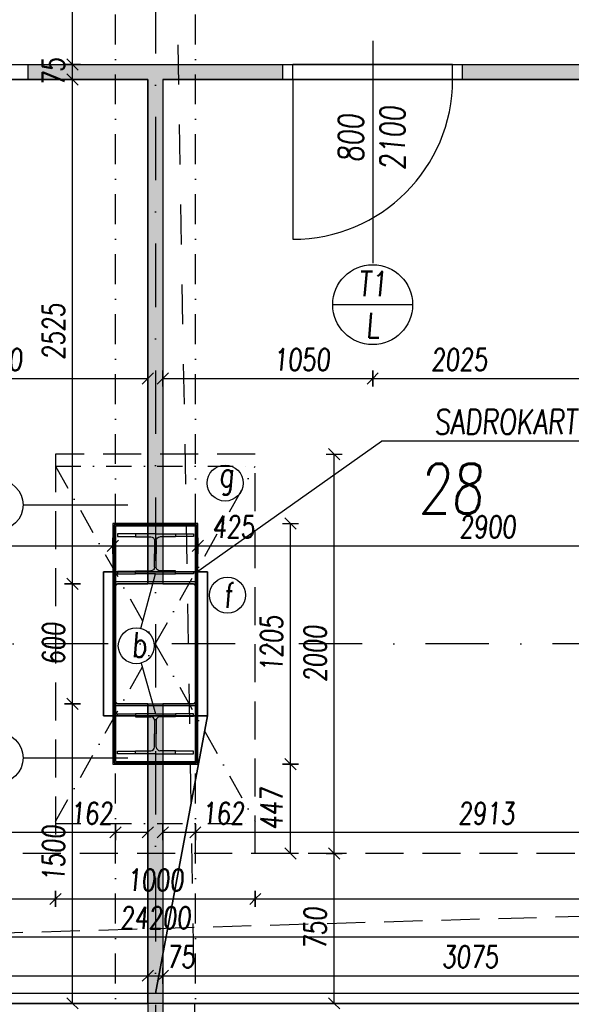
# Model space of a CAD drawing. Header units: millimetres. Extents: x 247761 to 294611, y 172579 to 236863.
# Tile 171 of 256: x 262331 to 265092, y 175051 to 179980. Entities that reach past the tile are written whole.
import ezdxf
from ezdxf.enums import TextEntityAlignment as Align

# ---------------------------------------------------------------- set-up
doc = ezdxf.new("R2010")
doc.units = ezdxf.units.MM
for name, pattern in [('CK_Čerchovaná 50', [6, 3, -1.5, 0, -1.5]), ('ČERCHOVANÁ', [25.4, 12.7, -6.35, 0, -6.35]), ('ČÁRKOVANÁ', [19.05, 12.7, -6.35]), ('ČÁRKOVANÁ01-01', [2, 1, -1])]:
    doc.linetypes.add(name, pattern=pattern)
for name, color, linetype in [('BOURÁNÍ PODLAHY', 30, 'Continuous'), ('FASÁDA DETAILNÍ', 4, 'Continuous'), ('HU-obrys', 3, 'Continuous'), ('HU-slaba odstin sedi 254', 254, 'Continuous'), ('KOTY', 7, 'Continuous'), ('KOTY 50', 7, 'Continuous'), ('KOTY-DVERE', 8, 'Continuous'), ('KÓTY BOURÁNÍ', 7, 'Continuous'), ('NOVA', 240, 'Continuous'), ('NOVÁ TENKÁ', 240, 'Continuous'), ('NOVÁ TLUSTÁ', 240, 'Continuous'), ('OSY', 7, 'Continuous'), ('POPIS2', 2, 'Continuous'), ('TENKA', 4, 'Continuous'), ('ŠRAFA', 253, 'Continuous')]:
    doc.layers.add(name, color=color, linetype=linetype)
doc.layers.add('DVERE', color=7, linetype='Continuous', true_color=0xf00000)
doc.layers.add('PLOCHY K PRONÁJMU', color=200, linetype='Continuous', plot=False)
doc.layers.add('PLOCHY_MISTNOSTI', color=180, linetype='Continuous', plot=False)
doc.styles.add('CS-ROMANS', font='romans.shx', dxfattribs={"width": 0.75, "oblique": 5})
doc.dimstyles.new('A_KÓTA_50', dxfattribs={"dimtxt": 110, "dimasz": 2, "dimexe": 100, "dimexo": 1500, "dimgap": 40, "dimtad": 1, "dimrnd": 1, "dimdsep": 46, "dimtxsty": 'CS-ROMANS', "dimblk": 'KOT_CARA20', "dimcen": 45, "dimse1": 1, "dimse2": 1, "dimclrd": 256, "dimclre": 256, "dimclrt": 256, "dimadec": 0, "dimazin": 0, "dimtfac": 1, "dimtix": 1, "dimtmove": 2, "dimatfit": 3, "dimldrblk": 'OBLIQUE', "dimfxl": 0, "dimtolj": 1, "dimarcsym": 0})

# ---------------------------------------------------------------- blocks, each defined once
blk = doc.blocks.new('A$C69D17D4D')
at = {"layer": 'FASÁDA DETAILNÍ'}
blk.add_lwpolyline([(1216, 1684), (-24484, 1684), (-24484, 24484), (1216, 24484)], close=True, dxfattribs=at)
blk = doc.blocks.new('NOVÁ PODLAHA')
at = {"layer": 'NOVA', "linetype": 'ČÁRKOVANÁ', "ltscale": 15}
blk.add_line((0, 0), (25700, 750), dxfattribs=at)
blk.add_lwpolyline([(750, 22050), (24950, 22050), (24950, 750), (750, 750)], close=True, dxfattribs=at)
at = {"layer": 'NOVA'}
blk.add_lwpolyline([(25700, 16457.5), (25700, 0), (0, 0), (0, 15942.5)], dxfattribs=at)
blk = doc.blocks.new('KOT_CARA20')
for p, q in [((0, 0), (-14.1, -14.1)), ((0, 20), (0, -20)), ((0, 0), (14.1, 14.1))]:
    blk.add_line(p, q)
blk = doc.blocks.new('*D67')
at = {"layer": 'Defpoints', "color": 0, "ltscale": 5, "transparency": 16777216}
for p in [(259898, 175408.3), (262973, 175348.2), (262973, 175193.8)]:
    blk.add_point(p, dxfattribs=at)
at = {"layer": 'KOTY 50', "lineweight": -2, "ltscale": 5, "transparency": 16777216}
blk.add_line((259900, 175193.8), (262971, 175193.8), dxfattribs=at)
at = {"layer": 'KOTY 50', "lineweight": -2, "ltscale": 5, "transparency": 16777216, "xscale": 2, "yscale": 2, "zscale": 2, "rotation": 180}
blk.add_blockref('KOT_CARA20', (259898, 175193.8), dxfattribs=at)
at = {"layer": 'KOTY 50', "lineweight": -2, "ltscale": 5, "transparency": 16777216, "xscale": 2, "yscale": 2, "zscale": 2}
blk.add_blockref('KOT_CARA20', (262973, 175193.8), dxfattribs=at)
at = {"layer": 'KOTY 50', "ltscale": 5, "transparency": 16777216, "insert": (261435.5, 175288.8), "char_height": 110, "attachment_point": 5, "style": 'CS-ROMANS'}
blk.add_mtext('\\A1;3075', dxfattribs=at)
blk = doc.blocks.new('_OBLIQUE')
at = {"color": 0, "linetype": 'ByBlock', "ltscale": 15}
blk.add_line((-0.5, -0.5), (0.5, 0.5), dxfattribs=at)
blk = doc.blocks.new('*D68')
at = {"layer": 'Defpoints', "color": 0, "ltscale": 5, "transparency": 16777216}
for p in [(262973, 175348.2), (263048, 175344.9), (263048, 175193.8)]:
    blk.add_point(p, dxfattribs=at)
at = {"layer": 'KOTY 50', "lineweight": -2, "ltscale": 5, "transparency": 16777216}
for p, q in [((262971, 175193.8), (262969, 175193.8)), ((262973, 175193.8), (263048, 175193.8)), ((263050, 175193.8), (263052, 175193.8))]:
    blk.add_line(p, q, dxfattribs=at)
at = {"layer": 'KOTY 50', "lineweight": -2, "ltscale": 5, "transparency": 16777216, "xscale": 2, "yscale": 2, "zscale": 2}
blk.add_blockref('KOT_CARA20', (262973, 175193.8), dxfattribs=at)
at = {"layer": 'KOTY 50', "lineweight": -2, "ltscale": 5, "transparency": 16777216, "xscale": 2, "yscale": 2, "zscale": 2, "rotation": 180}
blk.add_blockref('KOT_CARA20', (263048, 175193.8), dxfattribs=at)
at = {"layer": 'KOTY 50', "ltscale": 5, "transparency": 16777216, "insert": (263137.7, 175288.8), "char_height": 110, "attachment_point": 5, "style": 'CS-ROMANS'}
blk.add_mtext('\\A1;75', dxfattribs=at)
blk = doc.blocks.new('*D69')
at = {"layer": 'Defpoints', "color": 0, "ltscale": 5, "transparency": 16777216}
for p in [(266123, 175411.7), (263048, 175344.9), (266123, 175193.8)]:
    blk.add_point(p, dxfattribs=at)
at = {"layer": 'KOTY 50', "lineweight": -2, "ltscale": 5, "transparency": 16777216}
blk.add_line((263050, 175193.8), (266121, 175193.8), dxfattribs=at)
at = {"layer": 'KOTY 50', "lineweight": -2, "ltscale": 5, "transparency": 16777216, "xscale": 2, "yscale": 2, "zscale": 2, "rotation": 180}
blk.add_blockref('KOT_CARA20', (263048, 175193.8), dxfattribs=at)
at = {"layer": 'KOTY 50', "lineweight": -2, "ltscale": 5, "transparency": 16777216, "xscale": 2, "yscale": 2, "zscale": 2}
blk.add_blockref('KOT_CARA20', (266123, 175193.8), dxfattribs=at)
at = {"layer": 'KOTY 50', "ltscale": 5, "transparency": 16777216, "insert": (264585.5, 175288.8), "char_height": 110, "attachment_point": 5, "style": 'CS-ROMANS'}
blk.add_mtext('\\A1;3075', dxfattribs=at)
blk = doc.blocks.new('*D82')
at = {"layer": 'Defpoints', "color": 0, "ltscale": 5, "transparency": 16777216}
for p in [(262810.5, 176555.3), (259898, 176261.3), (262810.5, 175911.6)]:
    blk.add_point(p, dxfattribs=at)
at = {"layer": 'KOTY 50', "lineweight": -2, "ltscale": 5, "transparency": 16777216}
blk.add_line((259900, 175911.6), (262808.5, 175911.6), dxfattribs=at)
at = {"layer": 'KOTY 50', "lineweight": -2, "ltscale": 5, "transparency": 16777216, "xscale": 2, "yscale": 2, "zscale": 2, "rotation": 180}
blk.add_blockref('KOT_CARA20', (259898, 175911.6), dxfattribs=at)
at = {"layer": 'KOTY 50', "lineweight": -2, "ltscale": 5, "transparency": 16777216, "xscale": 2, "yscale": 2, "zscale": 2}
blk.add_blockref('KOT_CARA20', (262810.5, 175911.6), dxfattribs=at)
at = {"layer": 'KOTY 50', "ltscale": 5, "transparency": 16777216, "insert": (261354.3, 176006.6), "char_height": 110, "attachment_point": 5, "style": 'CS-ROMANS'}
blk.add_mtext('\\A1;2912', dxfattribs=at)
blk = doc.blocks.new('*D83')
at = {"layer": 'Defpoints', "color": 0, "ltscale": 5, "transparency": 16777216}
for p in [(262810.5, 176555.3), (262973, 176555.3), (262973, 175911.6)]:
    blk.add_point(p, dxfattribs=at)
at = {"layer": 'KOTY 50', "lineweight": -2, "ltscale": 5, "transparency": 16777216}
blk.add_line((262812.5, 175911.6), (262971, 175911.6), dxfattribs=at)
at = {"layer": 'KOTY 50', "lineweight": -2, "ltscale": 5, "transparency": 16777216, "xscale": 2, "yscale": 2, "zscale": 2, "rotation": 180}
blk.add_blockref('KOT_CARA20', (262810.5, 175911.6), dxfattribs=at)
at = {"layer": 'KOTY 50', "lineweight": -2, "ltscale": 5, "transparency": 16777216, "xscale": 2, "yscale": 2, "zscale": 2}
blk.add_blockref('KOT_CARA20', (262973, 175911.6), dxfattribs=at)
at = {"layer": 'KOTY 50', "ltscale": 5, "transparency": 16777216, "insert": (262691, 176006.6), "char_height": 110, "attachment_point": 5, "style": 'CS-ROMANS'}
blk.add_mtext('\\A1;162', dxfattribs=at)
blk = doc.blocks.new('*D84')
at = {"layer": 'Defpoints', "color": 0, "ltscale": 5, "transparency": 16777216}
for p in [(263048, 176555.3), (263210.5, 176555.3), (263210.5, 175911.6)]:
    blk.add_point(p, dxfattribs=at)
at = {"layer": 'KOTY 50', "lineweight": -2, "ltscale": 5, "transparency": 16777216}
blk.add_line((263050, 175911.6), (263208.5, 175911.6), dxfattribs=at)
at = {"layer": 'KOTY 50', "lineweight": -2, "ltscale": 5, "transparency": 16777216, "xscale": 2, "yscale": 2, "zscale": 2, "rotation": 180}
blk.add_blockref('KOT_CARA20', (263048, 175911.6), dxfattribs=at)
at = {"layer": 'KOTY 50', "lineweight": -2, "ltscale": 5, "transparency": 16777216, "xscale": 2, "yscale": 2, "zscale": 2}
blk.add_blockref('KOT_CARA20', (263210.5, 175911.6), dxfattribs=at)
at = {"layer": 'KOTY 50', "ltscale": 5, "transparency": 16777216, "insert": (263350.1, 176006.6), "char_height": 110, "attachment_point": 5, "style": 'CS-ROMANS'}
blk.add_mtext('\\A1;162', dxfattribs=at)
blk = doc.blocks.new('*D85')
at = {"layer": 'Defpoints', "color": 0, "ltscale": 5, "transparency": 16777216}
for p in [(263210.5, 176555.3), (266123, 176267.5), (266123, 175911.6)]:
    blk.add_point(p, dxfattribs=at)
at = {"layer": 'KOTY 50', "lineweight": -2, "ltscale": 5, "transparency": 16777216}
blk.add_line((263212.5, 175911.6), (266121, 175911.6), dxfattribs=at)
at = {"layer": 'KOTY 50', "lineweight": -2, "ltscale": 5, "transparency": 16777216, "xscale": 2, "yscale": 2, "zscale": 2, "rotation": 180}
blk.add_blockref('KOT_CARA20', (263210.5, 175911.6), dxfattribs=at)
at = {"layer": 'KOTY 50', "lineweight": -2, "ltscale": 5, "transparency": 16777216, "xscale": 2, "yscale": 2, "zscale": 2}
blk.add_blockref('KOT_CARA20', (266123, 175911.6), dxfattribs=at)
at = {"layer": 'KOTY 50', "ltscale": 5, "transparency": 16777216, "insert": (264666.8, 176006.6), "char_height": 110, "attachment_point": 5, "style": 'CS-ROMANS'}
blk.add_mtext('\\A1;2913', dxfattribs=at)
blk = doc.blocks.new('*D101')
at = {"layer": 'Defpoints', "color": 0, "ltscale": 5, "transparency": 16777216}
for p in [(261433, 179680.3), (262973, 179283.1), (262973, 178183)]:
    blk.add_point(p, dxfattribs=at)
at = {"layer": 'KOTY 50', "lineweight": -2, "ltscale": 5, "transparency": 16777216}
blk.add_line((261435, 178183), (262971, 178183), dxfattribs=at)
at = {"layer": 'KOTY 50', "lineweight": -2, "ltscale": 5, "transparency": 16777216, "xscale": 2, "yscale": 2, "zscale": 2, "rotation": 180}
blk.add_blockref('KOT_CARA20', (261433, 178183), dxfattribs=at)
at = {"layer": 'KOTY 50', "lineweight": -2, "ltscale": 5, "transparency": 16777216, "xscale": 2, "yscale": 2, "zscale": 2}
blk.add_blockref('KOT_CARA20', (262973, 178183), dxfattribs=at)
at = {"layer": 'KOTY 50', "ltscale": 5, "transparency": 16777216, "insert": (262203, 178278), "char_height": 110, "attachment_point": 5, "style": 'CS-ROMANS'}
blk.add_mtext('\\A1;1540', dxfattribs=at)
blk = doc.blocks.new('*D102')
at = {"layer": 'Defpoints', "color": 0, "ltscale": 5, "transparency": 16777216}
for p in [(263048, 179680.3), (264098, 178761.1), (264098, 178183)]:
    blk.add_point(p, dxfattribs=at)
at = {"layer": 'KOTY 50', "lineweight": -2, "ltscale": 5, "transparency": 16777216}
blk.add_line((263050, 178183), (264096, 178183), dxfattribs=at)
at = {"layer": 'KOTY 50', "lineweight": -2, "ltscale": 5, "transparency": 16777216, "xscale": 2, "yscale": 2, "zscale": 2, "rotation": 180}
blk.add_blockref('KOT_CARA20', (263048, 178183), dxfattribs=at)
at = {"layer": 'KOTY 50', "lineweight": -2, "ltscale": 5, "transparency": 16777216, "xscale": 2, "yscale": 2, "zscale": 2}
blk.add_blockref('KOT_CARA20', (264098, 178183), dxfattribs=at)
at = {"layer": 'KOTY 50', "ltscale": 5, "transparency": 16777216, "insert": (263742.7, 178278), "char_height": 110, "attachment_point": 5, "style": 'CS-ROMANS'}
blk.add_mtext('\\A1;1050', dxfattribs=at)
blk = doc.blocks.new('*D103')
at = {"layer": 'Defpoints', "color": 0, "ltscale": 5, "transparency": 16777216}
for p in [(266123, 178885.8), (264098, 178761.1), (266123, 178183)]:
    blk.add_point(p, dxfattribs=at)
at = {"layer": 'KOTY 50', "lineweight": -2, "ltscale": 5, "transparency": 16777216}
blk.add_line((264100, 178183), (266121, 178183), dxfattribs=at)
at = {"layer": 'KOTY 50', "lineweight": -2, "ltscale": 5, "transparency": 16777216, "xscale": 2, "yscale": 2, "zscale": 2, "rotation": 180}
blk.add_blockref('KOT_CARA20', (264098, 178183), dxfattribs=at)
at = {"layer": 'KOTY 50', "lineweight": -2, "ltscale": 5, "transparency": 16777216, "xscale": 2, "yscale": 2, "zscale": 2}
blk.add_blockref('KOT_CARA20', (266123, 178183), dxfattribs=at)
at = {"layer": 'KOTY 50', "ltscale": 5, "transparency": 16777216, "insert": (264531.3, 178278), "char_height": 110, "attachment_point": 5, "style": 'CS-ROMANS'}
blk.add_mtext('\\A1;2025', dxfattribs=at)
blk = doc.blocks.new('*D335')
at = {"layer": 'Defpoints', "color": 0, "ltscale": 5, "transparency": 16777216}
for p in [(262596.2, 176555.3), (262866.2, 176555.3), (262885.6, 175055.3)]:
    blk.add_point(p, dxfattribs=at)
at = {"layer": 'KOTY 50', "lineweight": -2, "ltscale": 5, "transparency": 16777216}
blk.add_line((262596.2, 175057.3), (262596.2, 176553.3), dxfattribs=at)
at = {"layer": 'KOTY 50', "lineweight": -2, "ltscale": 5, "transparency": 16777216, "xscale": 2, "yscale": 2, "zscale": 2}
for p, rotation in [((262596.2, 176555.3), 90), ((262596.2, 175055.3), 270)]:
    blk.add_blockref('KOT_CARA20', p, dxfattribs=dict(at, rotation=rotation))
at = {"layer": 'KOTY 50', "ltscale": 5, "transparency": 16777216, "insert": (262501.2, 175805.3), "char_height": 110, "attachment_point": 5, "rotation": 90, "style": 'CS-ROMANS'}
blk.add_mtext('\\A1;1500', dxfattribs=at)
blk = doc.blocks.new('*D336')
at = {"layer": 'Defpoints', "color": 0, "ltscale": 5, "transparency": 16777216}
for p in [(262596.2, 177155.3), (262810.5, 177155.3), (262866.2, 176555.3)]:
    blk.add_point(p, dxfattribs=at)
at = {"layer": 'KOTY 50', "lineweight": -2, "ltscale": 5, "transparency": 16777216}
blk.add_line((262596.2, 176557.3), (262596.2, 177153.3), dxfattribs=at)
at = {"layer": 'KOTY 50', "lineweight": -2, "ltscale": 5, "transparency": 16777216, "xscale": 2, "yscale": 2, "zscale": 2}
for p, rotation in [((262596.2, 177155.3), 90), ((262596.2, 176555.3), 270)]:
    blk.add_blockref('KOT_CARA20', p, dxfattribs=dict(at, rotation=rotation))
at = {"layer": 'KOTY 50', "ltscale": 5, "transparency": 16777216, "insert": (262501.2, 176855.3), "char_height": 110, "attachment_point": 5, "rotation": 90, "style": 'CS-ROMANS'}
blk.add_mtext('\\A1;600', dxfattribs=at)
blk = doc.blocks.new('*D337')
at = {"layer": 'Defpoints', "color": 0, "ltscale": 5, "transparency": 16777216}
for p in [(262464, 179680.3), (262596.2, 179680.3), (262810.5, 177155.3)]:
    blk.add_point(p, dxfattribs=at)
at = {"layer": 'KOTY 50', "lineweight": -2, "ltscale": 5, "transparency": 16777216}
blk.add_line((262596.2, 177157.3), (262596.2, 179678.3), dxfattribs=at)
at = {"layer": 'KOTY 50', "lineweight": -2, "ltscale": 5, "transparency": 16777216, "xscale": 2, "yscale": 2, "zscale": 2}
for p, rotation in [((262596.2, 179680.3), 90), ((262596.2, 177155.3), 270)]:
    blk.add_blockref('KOT_CARA20', p, dxfattribs=dict(at, rotation=rotation))
at = {"layer": 'KOTY 50', "ltscale": 5, "transparency": 16777216, "insert": (262501.2, 178417.8), "char_height": 110, "attachment_point": 5, "rotation": 90, "style": 'CS-ROMANS'}
blk.add_mtext('\\A1;2525', dxfattribs=at)
blk = doc.blocks.new('*D338')
at = {"layer": 'Defpoints', "color": 0, "ltscale": 5, "transparency": 16777216}
for p in [(262475.6, 179755.3), (262596.2, 179755.3), (262464, 179680.3)]:
    blk.add_point(p, dxfattribs=at)
at = {"layer": 'KOTY 50', "lineweight": -2, "ltscale": 5, "transparency": 16777216}
for p, q in [((262596.2, 179757.3), (262596.2, 179759.3)), ((262596.2, 179680.3), (262596.2, 179755.3)), ((262596.2, 179678.3), (262596.2, 179676.3))]:
    blk.add_line(p, q, dxfattribs=at)
at = {"layer": 'KOTY 50', "lineweight": -2, "ltscale": 5, "transparency": 16777216, "xscale": 2, "yscale": 2, "zscale": 2}
for p, rotation in [((262596.2, 179755.3), 270), ((262596.2, 179680.3), 90)]:
    blk.add_blockref('KOT_CARA20', p, dxfattribs=dict(at, rotation=rotation))
at = {"layer": 'KOTY 50', "ltscale": 5, "transparency": 16777216, "insert": (262501.2, 179717.8), "char_height": 110, "attachment_point": 5, "rotation": 90, "style": 'CS-ROMANS'}
blk.add_mtext('\\A1;75', dxfattribs=at)
blk = doc.blocks.new('*D339')
at = {"layer": 'Defpoints', "color": 0, "ltscale": 5, "transparency": 16777216}
for p in [(262596.2, 181455.3), (262810.5, 181455.3), (262475.6, 179755.3)]:
    blk.add_point(p, dxfattribs=at)
at = {"layer": 'KOTY 50', "lineweight": -2, "ltscale": 5, "transparency": 16777216}
blk.add_line((262596.2, 179757.3), (262596.2, 181453.3), dxfattribs=at)
at = {"layer": 'KOTY 50', "lineweight": -2, "ltscale": 5, "transparency": 16777216, "xscale": 2, "yscale": 2, "zscale": 2}
for p, rotation in [((262596.2, 181455.3), 90), ((262596.2, 179755.3), 270)]:
    blk.add_blockref('KOT_CARA20', p, dxfattribs=dict(at, rotation=rotation))
at = {"layer": 'KOTY 50', "ltscale": 5, "transparency": 16777216, "insert": (262501.2, 180605.3), "char_height": 110, "attachment_point": 5, "rotation": 90, "style": 'CS-ROMANS'}
blk.add_mtext('\\A1;1700', dxfattribs=at)
blk = doc.blocks.new('*D644')
at = {"layer": 'Defpoints', "color": 0, "ltscale": 5, "transparency": 16777216}
for p in [(250910.5, 175805.3), (275110.5, 175805.3), (275110.5, 175389.1)]:
    blk.add_point(p, dxfattribs=at)
at = {"layer": 'KOTY 50', "lineweight": -2, "ltscale": 5, "transparency": 16777216}
blk.add_line((250912.5, 175389.1), (275108.5, 175389.1), dxfattribs=at)
at = {"layer": 'KOTY 50', "lineweight": -2, "ltscale": 5, "transparency": 16777216, "xscale": 2, "yscale": 2, "zscale": 2, "rotation": 180}
blk.add_blockref('KOT_CARA20', (250910.5, 175389.1), dxfattribs=at)
at = {"layer": 'KOTY 50', "lineweight": -2, "ltscale": 5, "transparency": 16777216, "xscale": 2, "yscale": 2, "zscale": 2}
blk.add_blockref('KOT_CARA20', (275110.5, 175389.1), dxfattribs=at)
at = {"layer": 'KOTY 50', "ltscale": 5, "transparency": 16777216, "insert": (263010.5, 175484.1), "char_height": 110, "attachment_point": 5, "style": 'CS-ROMANS'}
blk.add_mtext('\\A1;24200', dxfattribs=at)
blk = doc.blocks.new('A$C7B991C02')
at = {"layer": 'HU-slaba odstin sedi 254'}
h = blk.add_hatch(color=256, dxfattribs=at)
h.dxf.hatch_style = 1
h.paths.add_polyline_path([(0.1, 0), (0, 0), (-0.1, 0), (-0.1, -0.015), (-0.0225, -0.015, -0.414214), (-0.0045, -0.033), (-0.0045, -0.1), (-0.0045, -0.167, -0.414214), (-0.0225, -0.185), (-0.1, -0.185), (-0.1, -0.2), (0, -0.2), (0.1, -0.2), (0.1, -0.185), (0.0225, -0.185, -0.414214), (0.0045, -0.167), (0.0045, -0.1), (0.0045, -0.033, -0.414214), (0.0225, -0.015), (0.1, -0.015)])
for p, q in [((0, 0), (-0.1, 0)), ((-0.1, 0), (-0.1, -0.015)), ((0, 0), (0.1, 0)), ((0.1, 0), (0.1, -0.015)), ((-0.1, -0.015), (-0.0225, -0.015)), ((-0.0045, -0.033), (-0.0045, -0.1)), ((0.0045, -0.033), (0.0045, -0.1)), ((0.1, -0.015), (0.0225, -0.015)), ((-0.0045, -0.167), (-0.0045, -0.1)), ((0.0045, -0.167), (0.0045, -0.1)), ((-0.1, -0.185), (-0.0225, -0.185)), ((-0.1, -0.2), (-0.1, -0.185)), ((0.1, -0.185), (0.0225, -0.185)), ((0.1, -0.2), (0.1, -0.185)), ((0, -0.2), (-0.1, -0.2)), ((0, -0.2), (0.1, -0.2))]:
    blk.add_line(p, q)
for centre, start, end in [((-0.0225, -0.033), 0, 90), ((0.0225, -0.033), 90, 180), ((-0.0225, -0.167), 270, 0), ((0.0225, -0.167), 180, 270)]:
    blk.add_arc(centre, 0.018, start, end)
blk = doc.blocks.new('dfwsfwe')
at = {"layer": 'HU-obrys', "ltscale": 100}
blk.add_lwpolyline([(191118.7, 180449.4), (191118.7, 179869.4), (191128.7, 179859.4), (191508.7, 179859.4), (191518.7, 179869.4), (191518.7, 180449.4), (191508.7, 180459.4), (191128.7, 180459.4)], close=True, dxfattribs=at)
at = {"layer": 'KÓTY BOURÁNÍ'}
for p, q in [((191246.3, 180236.8), (191318.7, 180509.4)), ((191247.5, 180062.9), (191318.7, 179809.4))]:
    blk.add_line(p, q, dxfattribs=at)
blk.add_circle((191223.1, 180149.7), 90.1, dxfattribs=at)
at = {"layer": 'NOVÁ TENKÁ'}
for p, q in [((191218.7, 180709.4), (191128.7, 180709.4)), ((191128.7, 180709.4), (191128.7, 180697.4)), ((191418.7, 180709.4), (191508.7, 180709.4)), ((191508.7, 180709.4), (191508.7, 180697.4)), ((191128.7, 180697.4), (191218.7, 180697.4)), ((191508.7, 180697.4), (191418.7, 180697.4)), ((191218.7, 180521.4), (191128.7, 180521.4)), ((191128.7, 180521.4), (191128.7, 180509.4)), ((191128.7, 180509.4), (191218.7, 180509.4)), ((191418.7, 180521.4), (191508.7, 180521.4)), ((191508.7, 180509.4), (191418.7, 180509.4)), ((191508.7, 180521.4), (191508.7, 180509.4)), ((191128.7, 179797.4), (191128.7, 179809.4)), ((191128.7, 179809.4), (191218.7, 179809.4)), ((191218.7, 179797.4), (191128.7, 179797.4)), ((191508.7, 179809.4), (191418.7, 179809.4)), ((191418.7, 179797.4), (191508.7, 179797.4)), ((191508.7, 179797.4), (191508.7, 179809.4)), ((191128.7, 179609.4), (191128.7, 179621.4)), ((191128.7, 179621.4), (191218.7, 179621.4)), ((191508.7, 179621.4), (191418.7, 179621.4)), ((191508.7, 179609.4), (191508.7, 179621.4)), ((191218.7, 179609.4), (191128.7, 179609.4)), ((191418.7, 179609.4), (191508.7, 179609.4))]:
    blk.add_line(p, q, dxfattribs=at)
for points in [[(191118.7, 180749.4), (191518.7, 180749.4), (191518.7, 180469.4), (191118.7, 180469.4)], [(191118.7, 179569.4), (191518.7, 179569.4), (191518.7, 179849.4), (191118.7, 179849.4)]]:
    blk.add_lwpolyline(points, close=True, dxfattribs=at)
at = {"layer": 'NOVÁ TLUSTÁ', "ltscale": 5}
for points in [[(191106.2, 179556.9), (191531.2, 179556.9), (191531.2, 180761.9), (191106.2, 180761.9)], [(191112.4, 179563.1), (191524.9, 179563.1), (191524.9, 180755.6), (191112.4, 180755.6)], [(191118.7, 179569.4), (191518.7, 179569.4), (191518.7, 180749.4), (191118.7, 180749.4)]]:
    blk.add_lwpolyline(points, close=True, dxfattribs=at)
at = {"layer": 'NOVÁ TENKÁ', "xscale": -1000, "yscale": 1000, "zscale": 0.5, "rotation": 180}
blk.add_blockref('A$C7B991C02', (191318.7, 180509.4), dxfattribs=at)
at = {"layer": 'NOVÁ TENKÁ', "xscale": 1000, "yscale": 1000, "zscale": 0.5}
blk.add_blockref('A$C7B991C02', (191318.7, 179809.4), dxfattribs=at)
at = {"layer": 'KÓTY BOURÁNÍ', "insert": (191199.3, 180154.5), "char_height": 125, "width": 78.647, "attachment_point": 4, "style": 'CS-ROMANS'}
blk.add_mtext('\\A1;b', dxfattribs=at)
blk = doc.blocks.new('*D529')
at = {"layer": 'Defpoints', "color": 0, "ltscale": 5, "transparency": 16777216}
for p in [(257210.5, 175805.3), (262510.5, 175805.3), (262510.5, 175577.8)]:
    blk.add_point(p, dxfattribs=at)
at = {"layer": 'KOTY 50', "lineweight": -2, "ltscale": 5, "transparency": 16777216}
blk.add_line((257212.5, 175577.8), (262508.5, 175577.8), dxfattribs=at)
at = {"layer": 'KOTY 50', "lineweight": -2, "ltscale": 5, "transparency": 16777216, "xscale": 2, "yscale": 2, "zscale": 2, "rotation": 180}
blk.add_blockref('KOT_CARA20', (257210.5, 175577.8), dxfattribs=at)
at = {"layer": 'KOTY 50', "lineweight": -2, "ltscale": 5, "transparency": 16777216, "xscale": 2, "yscale": 2, "zscale": 2}
blk.add_blockref('KOT_CARA20', (262510.5, 175577.8), dxfattribs=at)
at = {"layer": 'KOTY 50', "ltscale": 5, "transparency": 16777216, "insert": (259860.5, 175672.8), "char_height": 110, "attachment_point": 5, "style": 'CS-ROMANS'}
blk.add_mtext('\\A1;5300', dxfattribs=at)
blk = doc.blocks.new('*D530')
at = {"layer": 'Defpoints', "color": 0, "ltscale": 5, "transparency": 16777216}
for p in [(262510.5, 175805.3), (263510.5, 175805.3), (263510.5, 175577.8)]:
    blk.add_point(p, dxfattribs=at)
at = {"layer": 'KOTY 50', "lineweight": -2, "ltscale": 5, "transparency": 16777216}
blk.add_line((262512.5, 175577.8), (263508.5, 175577.8), dxfattribs=at)
at = {"layer": 'KOTY 50', "lineweight": -2, "ltscale": 5, "transparency": 16777216, "xscale": 2, "yscale": 2, "zscale": 2, "rotation": 180}
blk.add_blockref('KOT_CARA20', (262510.5, 175577.8), dxfattribs=at)
at = {"layer": 'KOTY 50', "lineweight": -2, "ltscale": 5, "transparency": 16777216, "xscale": 2, "yscale": 2, "zscale": 2}
blk.add_blockref('KOT_CARA20', (263510.5, 175577.8), dxfattribs=at)
at = {"layer": 'KOTY 50', "ltscale": 5, "transparency": 16777216, "insert": (263010.5, 175672.8), "char_height": 110, "attachment_point": 5, "style": 'CS-ROMANS'}
blk.add_mtext('\\A1;1000', dxfattribs=at)
blk = doc.blocks.new('*D531')
at = {"layer": 'Defpoints', "color": 0, "ltscale": 5, "transparency": 16777216}
for p in [(263510.5, 175805.3), (268810.5, 175805.3), (268810.5, 175577.8)]:
    blk.add_point(p, dxfattribs=at)
at = {"layer": 'KOTY 50', "lineweight": -2, "ltscale": 5, "transparency": 16777216}
blk.add_line((263512.5, 175577.8), (268808.5, 175577.8), dxfattribs=at)
at = {"layer": 'KOTY 50', "lineweight": -2, "ltscale": 5, "transparency": 16777216, "xscale": 2, "yscale": 2, "zscale": 2, "rotation": 180}
blk.add_blockref('KOT_CARA20', (263510.5, 175577.8), dxfattribs=at)
at = {"layer": 'KOTY 50', "lineweight": -2, "ltscale": 5, "transparency": 16777216, "xscale": 2, "yscale": 2, "zscale": 2}
blk.add_blockref('KOT_CARA20', (268810.5, 175577.8), dxfattribs=at)
at = {"layer": 'KOTY 50', "ltscale": 5, "transparency": 16777216, "insert": (266160.5, 175672.8), "char_height": 110, "attachment_point": 5, "style": 'CS-ROMANS'}
blk.add_mtext('\\A1;5300', dxfattribs=at)
blk = doc.blocks.new('*D548')
at = {"layer": 'Defpoints', "color": 0, "ltscale": 5, "transparency": 16777216}
for p in [(263631, 175805.3), (263905.2, 175805.3), (263726.5, 175055.3)]:
    blk.add_point(p, dxfattribs=at)
at = {"layer": 'KOTY 50', "lineweight": -2, "ltscale": 5, "transparency": 16777216}
blk.add_line((263905.2, 175057.3), (263905.2, 175803.3), dxfattribs=at)
at = {"layer": 'KOTY 50', "lineweight": -2, "ltscale": 5, "transparency": 16777216, "xscale": 2, "yscale": 2, "zscale": 2}
for p, rotation in [((263905.2, 175805.3), 90), ((263905.2, 175055.3), 270)]:
    blk.add_blockref('KOT_CARA20', p, dxfattribs=dict(at, rotation=rotation))
at = {"layer": 'KOTY 50', "ltscale": 5, "transparency": 16777216, "insert": (263810.2, 175430.3), "char_height": 110, "attachment_point": 5, "rotation": 90, "style": 'CS-ROMANS'}
blk.add_mtext('\\A1;750', dxfattribs=at)
blk = doc.blocks.new('*D549')
at = {"layer": 'Defpoints', "color": 0, "ltscale": 5, "transparency": 16777216}
for p in [(263510.5, 177805.3), (263905.2, 177805.3), (263631, 175805.3)]:
    blk.add_point(p, dxfattribs=at)
at = {"layer": 'KOTY 50', "lineweight": -2, "ltscale": 5, "transparency": 16777216}
blk.add_line((263905.2, 175807.3), (263905.2, 177803.3), dxfattribs=at)
at = {"layer": 'KOTY 50', "lineweight": -2, "ltscale": 5, "transparency": 16777216, "xscale": 2, "yscale": 2, "zscale": 2}
for p, rotation in [((263905.2, 177805.3), 90), ((263905.2, 175805.3), 270)]:
    blk.add_blockref('KOT_CARA20', p, dxfattribs=dict(at, rotation=rotation))
at = {"layer": 'KOTY 50', "ltscale": 5, "transparency": 16777216, "insert": (263810.2, 176805.3), "char_height": 110, "attachment_point": 5, "rotation": 90, "style": 'CS-ROMANS'}
blk.add_mtext('\\A1;2000', dxfattribs=at)
blk = doc.blocks.new('*D578')
at = {"layer": 'Defpoints', "color": 0, "ltscale": 5, "transparency": 16777216}
for p in [(262798, 177346), (262798, 177310.6), (259898, 177183.3)]:
    blk.add_point(p, dxfattribs=at)
at = {"layer": 'KOTY 50', "lineweight": -2, "ltscale": 5, "transparency": 16777216}
blk.add_line((259900, 177346), (262796, 177346), dxfattribs=at)
at = {"layer": 'KOTY 50', "lineweight": -2, "ltscale": 5, "transparency": 16777216, "xscale": 2, "yscale": 2, "zscale": 2, "rotation": 180}
blk.add_blockref('KOT_CARA20', (259898, 177346), dxfattribs=at)
at = {"layer": 'KOTY 50', "lineweight": -2, "ltscale": 5, "transparency": 16777216, "xscale": 2, "yscale": 2, "zscale": 2}
blk.add_blockref('KOT_CARA20', (262798, 177346), dxfattribs=at)
at = {"layer": 'KOTY 50', "ltscale": 5, "transparency": 16777216, "insert": (261348, 177441), "char_height": 110, "attachment_point": 5, "style": 'CS-ROMANS'}
blk.add_mtext('\\A1;2900', dxfattribs=at)
blk = doc.blocks.new('*D579')
at = {"layer": 'Defpoints', "color": 0, "ltscale": 5, "transparency": 16777216}
for p in [(262798, 177310.6), (263223, 177346), (263223, 177307)]:
    blk.add_point(p, dxfattribs=at)
at = {"layer": 'KOTY 50', "lineweight": -2, "ltscale": 5, "transparency": 16777216}
blk.add_line((262800, 177346), (263221, 177346), dxfattribs=at)
at = {"layer": 'KOTY 50', "lineweight": -2, "ltscale": 5, "transparency": 16777216, "xscale": 2, "yscale": 2, "zscale": 2, "rotation": 180}
blk.add_blockref('KOT_CARA20', (262798, 177346), dxfattribs=at)
at = {"layer": 'KOTY 50', "lineweight": -2, "ltscale": 5, "transparency": 16777216, "xscale": 2, "yscale": 2, "zscale": 2}
blk.add_blockref('KOT_CARA20', (263223, 177346), dxfattribs=at)
at = {"layer": 'KOTY 50', "ltscale": 5, "transparency": 16777216, "insert": (263401, 177441), "char_height": 110, "attachment_point": 5, "style": 'CS-ROMANS'}
blk.add_mtext('\\A1;425', dxfattribs=at)
blk = doc.blocks.new('*D580')
at = {"layer": 'Defpoints', "color": 0, "ltscale": 5, "transparency": 16777216}
for p in [(263223, 177307), (266123, 177346), (266123, 177183.3)]:
    blk.add_point(p, dxfattribs=at)
at = {"layer": 'KOTY 50', "lineweight": -2, "ltscale": 5, "transparency": 16777216}
blk.add_line((263225, 177346), (266121, 177346), dxfattribs=at)
at = {"layer": 'KOTY 50', "lineweight": -2, "ltscale": 5, "transparency": 16777216, "xscale": 2, "yscale": 2, "zscale": 2, "rotation": 180}
blk.add_blockref('KOT_CARA20', (263223, 177346), dxfattribs=at)
at = {"layer": 'KOTY 50', "lineweight": -2, "ltscale": 5, "transparency": 16777216, "xscale": 2, "yscale": 2, "zscale": 2}
blk.add_blockref('KOT_CARA20', (266123, 177346), dxfattribs=at)
at = {"layer": 'KOTY 50', "ltscale": 5, "transparency": 16777216, "insert": (264673, 177441), "char_height": 110, "attachment_point": 5, "style": 'CS-ROMANS'}
blk.add_mtext('\\A1;2900', dxfattribs=at)
blk = doc.blocks.new('*D589')
at = {"layer": 'Defpoints', "color": 0, "ltscale": 5, "transparency": 16777216}
for p in [(263223, 176252.8), (263687.2, 176252.8), (263658.7, 175805.3)]:
    blk.add_point(p, dxfattribs=at)
at = {"layer": 'KOTY 50', "lineweight": -2, "ltscale": 5, "transparency": 16777216}
blk.add_line((263687.2, 175807.3), (263687.2, 176250.8), dxfattribs=at)
at = {"layer": 'KOTY 50', "lineweight": -2, "ltscale": 5, "transparency": 16777216, "xscale": 2, "yscale": 2, "zscale": 2}
for p, rotation in [((263687.2, 176252.8), 90), ((263687.2, 175805.3), 270)]:
    blk.add_blockref('KOT_CARA20', p, dxfattribs=dict(at, rotation=rotation))
at = {"layer": 'KOTY 50', "ltscale": 5, "transparency": 16777216, "insert": (263592.2, 176029), "char_height": 110, "attachment_point": 5, "rotation": 90, "style": 'CS-ROMANS'}
blk.add_mtext('\\A1;447', dxfattribs=at)
blk = doc.blocks.new('*D590')
at = {"layer": 'Defpoints', "color": 0, "ltscale": 5, "transparency": 16777216}
for p in [(263223, 177457.8), (263687.2, 177457.8), (263223, 176252.8)]:
    blk.add_point(p, dxfattribs=at)
at = {"layer": 'KOTY 50', "lineweight": -2, "ltscale": 5, "transparency": 16777216}
blk.add_line((263687.2, 176254.8), (263687.2, 177455.8), dxfattribs=at)
at = {"layer": 'KOTY 50', "lineweight": -2, "ltscale": 5, "transparency": 16777216, "xscale": 2, "yscale": 2, "zscale": 2}
for p, rotation in [((263687.2, 177457.8), 90), ((263687.2, 176252.8), 270)]:
    blk.add_blockref('KOT_CARA20', p, dxfattribs=dict(at, rotation=rotation))
at = {"layer": 'KOTY 50', "ltscale": 5, "transparency": 16777216, "insert": (263592.2, 176855.3), "char_height": 110, "attachment_point": 5, "rotation": 90, "style": 'CS-ROMANS'}
blk.add_mtext('\\A1;1205', dxfattribs=at)

msp = doc.modelspace()

# ---------------------------------------------------------------- hatches: boundary and pattern name
at = {"layer": 'ŠRAFA', "ltscale": 5}
h = msp.add_hatch(dxfattribs=at)
h.set_pattern_fill('ANSI36', color=256, scale=10)
h.paths.add_polyline_path([(262373.017, 179755.259), (262373.017, 179680.259), (262973.017, 179680.259), (262973.017, 177155.259), (263048.017, 177155.259), (263048.017, 179680.259), (263648.017, 179680.259), (263648.017, 179755.259)])
h.paths.add_polyline_path([(264548.017, 179755.259), (267773.017, 179755.259), (267773.017, 179680.259), (266193.017, 179680.259), (266193.017, 174686.259), (266128.017, 174686.259), (266128.017, 179680.259), (264548.017, 179680.259)])
h.paths.add_polyline_path([(262973.017, 176555.259), (263048.017, 176555.259), (263048.017, 174855.259), (262973.017, 174855.259)])

# ---------------------------------------------------------------- linework, layer by layer
at = {"layer": 'BOURÁNÍ PODLAHY', "color": 6, "linetype": 'ČERCHOVANÁ', "ltscale": 10}
for p, q in [((262510.517, 175965.259), (263510.517, 177745.259)), ((262510.517, 177745.259), (263510.517, 175965.259)), ((262510.517, 177745.259), (263510.517, 177745.259)), ((262510.517, 175955.259), (263510.517, 175955.259))]:
    msp.add_line(p, q, dxfattribs=at)
at = {"layer": 'DVERE'}
for points in [[(262373.017, 179680.259), (262373.017, 179755.259)], [(263648.017, 179680.259), (263648.017, 179755.259)], [(263698.017, 179680.259), (263698.017, 179755.259)], [(264498.017, 179755.259), (263698.017, 179755.259)], [(264498.017, 179680.259), (264498.017, 179755.259)], [(264548.017, 179680.259), (264548.017, 179755.259)], [(263698.017, 179680.259), (264498.017, 179680.259)]]:
    msp.add_lwpolyline(points, dxfattribs=at)
msp.add_lwpolyline([(263698.017, 179680.259), (263698.017, 178880.259, 0.41421356), (264498.017, 179680.259)], format="xyb", dxfattribs=at)
at = {"layer": 'KOTY', "linetype": 'ČÁRKOVANÁ01-01', "ltscale": 200}
msp.add_line((263210.517, 174855.259), (262810.517, 198055.259), dxfattribs=at)
at = {"layer": 'KOTY'}
for p in [(263211.486, 177211.259), (266627.404, 177869.557)]:
    msp.add_line(p, (264142.013, 177869.557), dxfattribs=at)
at = {"layer": 'KOTY-DVERE'}
for p, q in [((264098.017, 179873.986), (264098.017, 178761.13)), ((263898.017, 178553.178), (264298.017, 178553.178))]:
    msp.add_line(p, q, dxfattribs=at)
at = {"layer": 'KOTY-DVERE', "ltscale": 5}
for p, q in [((262348.156, 177550.674), (262872.288, 177550.674)), ((262348.156, 176284.357), (262872.288, 176284.357))]:
    msp.add_line(p, q, dxfattribs=at)
at = {"layer": 'KOTY-DVERE'}
for centre, radius in [((264098.017, 178553.178), 200), ((262221.6, 177550.674), 126.556), ((262221.6, 176284.357), 126.556)]:
    msp.add_circle(centre, radius, dxfattribs=at)
at = {"layer": 'KÓTY BOURÁNÍ'}
msp.add_circle((263359.262, 177659.999), 90.135, dxfattribs=at)
at = {"layer": 'KÓTY BOURÁNÍ', "color": 6}
msp.add_circle((263371.33, 177098.494), 90.135, dxfattribs=at)
at = {"layer": 'NOVA'}
for points in [[(261838.017, 179755.259), (263010.517, 179755.259)], [(263010.517, 179755.259), (267823.017, 179755.259)], [(261838.017, 179680.259), (262973.017, 179680.259)], [(262973.017, 179680.259), (262973.017, 177155.259)], [(263048.017, 179680.259), (266128.017, 179680.259)], [(263048.017, 179680.259), (263048.017, 177155.259)], [(262973.017, 176555.259), (262973.017, 174855.259)], [(263048.017, 176555.259), (263048.017, 174855.259)]]:
    msp.add_lwpolyline(points, dxfattribs=at)
at = {"layer": 'NOVA', "linetype": 'ČÁRKOVANÁ', "ltscale": 15}
msp.add_lwpolyline([(263510.517, 175805.259), (263510.517, 177805.259), (262510.517, 177805.259), (262510.517, 175805.259)], dxfattribs=at)
at = {"layer": 'OSY', "linetype": 'ČERCHOVANÁ', "ltscale": 25}
for p, q in [((263010.517, 189655.259), (263010.517, 174158.02)), ((276747.073, 176855.259), (249108.101, 176855.259))]:
    msp.add_line(p, q, dxfattribs=at)
at = {"layer": 'PLOCHY K PRONÁJMU', "ltscale": 5}
msp.add_lwpolyline([(250210.517, 197805.259), (275810.517, 197805.259), (275810.517, 175105.259), (250210.517, 175105.259)], close=True, dxfattribs=at)
msp.add_lwpolyline([(269310.517, 175105.259), (263010.517, 175105.259), (263270.517, 176495.259), (263270.517, 177215.259), (262750.517, 177215.259), (262750.517, 176495.259), (263270.517, 176495.259), (263010.517, 175105.259), (256710.517, 175105.259), (256970.517, 176495.259), (256970.517, 177215.259), (256450.517, 177215.259)], dxfattribs=at)
at = {"layer": 'PLOCHY K PRONÁJMU', "color": 70, "ltscale": 5}
msp.add_lwpolyline([(262750.517, 177215.259), (263270.517, 177215.259), (263270.517, 176495.259), (262750.517, 176495.259)], close=True, dxfattribs=at)
at = {"layer": 'PLOCHY_MISTNOSTI', "ltscale": 5}
for points in [[(254873.017, 179755.259), (271148.017, 179755.259), (271148.017, 181617.759), (269510.517, 181617.759), (269510.517, 181455.259), (269110.517, 181455.259), (269110.517, 181655.259), (263210.517, 181655.259), (263210.517, 181455.259), (262810.517, 181455.259), (262810.517, 181655.259), (256910.517, 181655.259), (256910.517, 181455.259), (256510.517, 181455.259), (256510.517, 181617.759), (254873.017, 181617.759), (254873.017, 179755.259)], [(259893.017, 175055.259), (262973.017, 175055.259), (262973.017, 176555.259), (262810.517, 176555.259), (262810.517, 177155.259), (262973.017, 177155.259), (262973.017, 179680.259), (259893.017, 179680.259), (259893.017, 175055.259)], [(263048.017, 175055.259), (266128.017, 175055.259), (266128.017, 179680.259), (263048.017, 179680.259), (263048.017, 177155.259), (263210.517, 177155.259), (263210.517, 176555.259), (263048.017, 176555.259), (263048.017, 175055.259)]]:
    msp.add_lwpolyline(points, close=True, dxfattribs=at)
at = {"layer": 'TENKA', "linetype": 'CK_Čerchovaná 50', "ltscale": 50}
for p, q in [((262810.517, 177155.259), (262810.517, 181455.259)), ((263210.517, 177155.259), (263210.517, 181455.259)), ((262810.517, 174855.259), (262810.517, 176555.259)), ((263210.517, 174855.259), (263210.517, 176555.259))]:
    msp.add_line(p, q, dxfattribs=at)
at = {"layer": 'TENKA', "ltscale": 20}
for points in [[(262973.017, 175055.259), (256748.017, 175055.259)], [(269273.017, 175055.259), (263048.017, 175055.259)]]:
    msp.add_lwpolyline(points, dxfattribs=at)

# ---------------------------------------------------------------- block references
at = {"layer": 'KOTY'}
msp.add_blockref('NOVÁ PODLAHA', (250160.517, 175055.259), dxfattribs=at)
at = {"layer": 'NOVA', "ltscale": 300}
msp.add_blockref('A$C69D17D4D', (274644.517, 173371.259), dxfattribs=at)
at = {"layer": 'NOVÁ TLUSTÁ'}
msp.add_blockref('dfwsfwe', (71691.834, -3304.129), dxfattribs=at)

# ---------------------------------------------------------------- texts
at = {"layer": 'KOTY', "ltscale": 20, "style": 'CS-ROMANS', "oblique": 5, "width": 0.75}
msp.add_text('SADROKARTONOVÝ OBKLAD EI 45', height=125, dxfattribs=at).set_placement((265440.466, 177987.418), align=Align.MIDDLE)
at = {"layer": 'KOTY-DVERE', "insert": (264093.017, 179386.583), "char_height": 125, "attachment_point": 5, "rotation": 90, "style": 'CS-ROMANS'}
msp.add_mtext('\\A1;800\\P2100', dxfattribs=at)
at = {"layer": 'KOTY-DVERE', "insert": (264098.017, 178553.178), "char_height": 125, "attachment_point": 5, "style": 'CS-ROMANS'}
msp.add_mtext_dynamic_manual_height_columns('T1\\PL', width=125, gutter_width=12.5, heights=[0], dxfattribs=at)
at = {"layer": 'KÓTY BOURÁNÍ', "insert": (263327.79, 177683.607), "char_height": 125, "width": 78.64742, "attachment_point": 4, "style": 'CS-ROMANS'}
msp.add_mtext('\\A1;g', dxfattribs=at)
at = {"layer": 'KÓTY BOURÁNÍ', "color": 6, "insert": (263350.886, 177098.103), "char_height": 125, "attachment_point": 4, "style": 'CS-ROMANS'}
msp.add_mtext('\\A1;f', dxfattribs=at)
at = {"layer": 'POPIS2', "ltscale": 15, "style": 'CS-ROMANS', "oblique": 5, "width": 0.75}
msp.add_text('28', height=250, dxfattribs=at).set_placement((264328.098, 177507.032))

# ---------------------------------------------------------------- dimensions: what is measured, and where the dimension line sits
at = {"layer": 'KOTY 50', "ltscale": 5}
for base, p1, p2, picture, middle in [((262596.232, 181455.259), (262475.619, 179755.259), (262810.517, 181455.259), '*D339', (262501.232, 180605.259)), ((262596.232, 179755.259), (262463.967, 179680.259), (262475.619, 179755.259), '*D338', (262501.232, 179717.759)), ((262596.232, 179680.259), (262810.517, 177155.259), (262463.967, 179680.259), '*D337', (262501.232, 178417.759)), ((263905.154, 177805.259), (263630.964, 175805.259), (263510.517, 177805.259), '*D549', (263810.154, 176805.259)), ((263687.151, 177457.759), (263223.017, 176252.759), (263223.017, 177457.759), '*D590', (263592.151, 176855.259)), ((262596.232, 177155.259), (262866.167, 176555.259), (262810.517, 177155.259), '*D336', (262501.232, 176855.259)), ((262596.232, 176555.259), (262885.597, 175055.259), (262866.167, 176555.259), '*D335', (262501.232, 175805.259)), ((263687.151, 176252.759), (263658.692, 175805.259), (263223.017, 176252.759), '*D589', (263592.151, 176029.009)), ((263905.154, 175805.259), (263726.515, 175055.259), (263630.964, 175805.259), '*D548', (263810.154, 175430.259))]:
    dim = msp.add_linear_dim(base=base, p1=p1, p2=p2, angle=90, dimstyle='A_KÓTA_50', dxfattribs=at)
    dim.commit()
    dim.dimension.update_dxf_attribs({"geometry": picture, "text_midpoint": middle})
for base, p1, p2, picture, middle in [((262973.017, 178182.993), (261433.017, 179680.259), (262973.017, 179283.118), '*D101', (262203.017, 178277.993)), ((262798.017, 177346.037), (259898.017, 177183.259), (262798.017, 177310.645), '*D578', (261348.017, 177441.037)), ((266123.017, 177346.037), (263223.017, 177306.952), (266123.017, 177183.259), '*D580', (264673.017, 177441.037)), ((262810.517, 175911.591), (259898.017, 176261.35), (262810.517, 176555.259), '*D82', (261354.267, 176006.591)), ((266123.017, 175911.591), (263210.517, 176555.259), (266123.017, 176267.527), '*D85', (264666.767, 176006.591)), ((275110.517, 175389.123), (250910.517, 175805.259), (275110.517, 175805.259), '*D644', (263010.517, 175484.123)), ((262510.517, 175577.809), (257210.517, 175805.259), (262510.517, 175805.259), '*D529', (259860.517, 175672.809)), ((263510.517, 175577.809), (262510.517, 175805.259), (263510.517, 175805.259), '*D530', (263010.517, 175672.809)), ((268810.517, 175577.809), (263510.517, 175805.259), (268810.517, 175805.259), '*D531', (266160.517, 175672.809)), ((262973.017, 175193.797), (259898.017, 175408.313), (262973.017, 175348.203), '*D67', (261435.517, 175288.797)), ((266123.017, 175193.797), (263048.017, 175344.869), (266123.017, 175411.678), '*D69', (264585.517, 175288.797))]:
    dim = msp.add_linear_dim(base=base, p1=p1, p2=p2, dimstyle='A_KÓTA_50', dxfattribs=at)
    dim.commit()
    dim.dimension.update_dxf_attribs({"geometry": picture, "text_midpoint": middle})
for base, p1, p2, picture, middle in [((264098.017, 178182.993), (263048.017, 179680.259), (264098.017, 178761.13), '*D102', (263742.722, 178277.993)), ((266123.017, 178182.993), (264098.017, 178761.13), (266123.017, 178885.819), '*D103', (264531.281, 178277.993)), ((263223.017, 177346.037), (262798.017, 177310.645), (263223.017, 177306.952), '*D579', (263400.962, 177441.037)), ((262973.017, 175911.591), (262810.517, 176555.259), (262973.017, 176555.259), '*D83', (262691.031, 176006.591)), ((263210.517, 175911.591), (263048.017, 176555.259), (263210.517, 176555.259), '*D84', (263350.094, 176006.591)), ((263048.017, 175193.797), (262973.017, 175348.203), (263048.017, 175344.869), '*D68', (263137.692, 175288.797))]:
    dim = msp.add_linear_dim(base=base, p1=p1, p2=p2, dimstyle='A_KÓTA_50', dxfattribs=at)
    dim.commit()
    dim.dimension.update_dxf_attribs({"geometry": picture, "text_midpoint": middle, "dimtype": 128})

doc.saveas('drawing.dxf')
